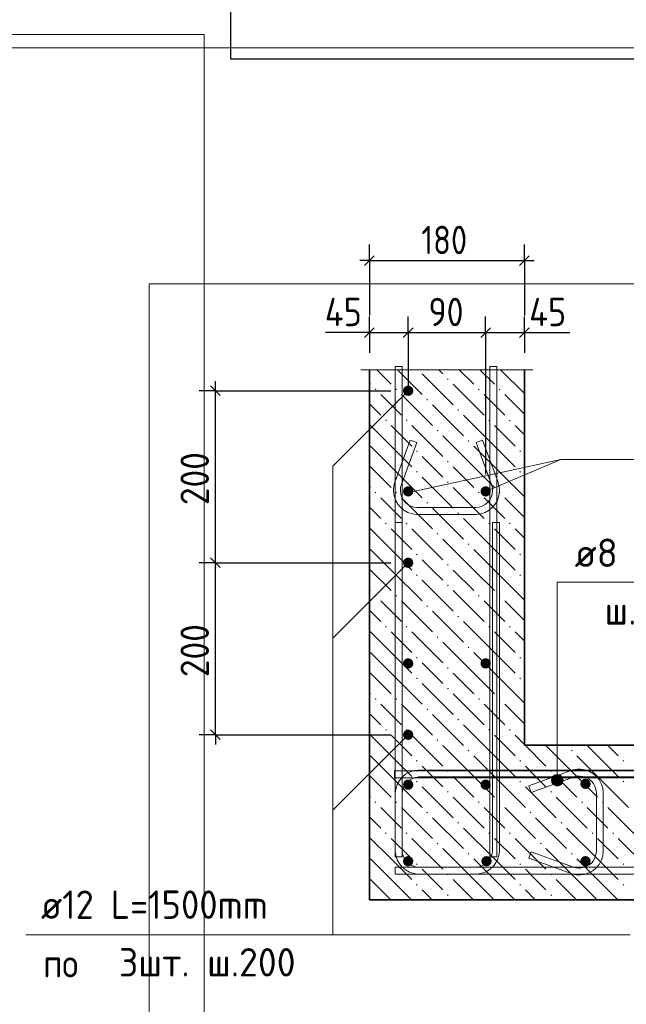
# Model space of a CAD drawing. Header units: millimetres. Extents: x 0 to 21005, y 0 to 14855.
# Tile 40 of 50: x 15589 to 17938, y 5873 to 9689. Entities that reach past the tile are written whole.
import ezdxf

# ---------------------------------------------------------------- set-up
doc = ezdxf.new("R2010")
doc.units = ezdxf.units.MM
doc.linetypes.add('______2', pattern=[135, 100, -35])
for name, color, linetype, lineweight in [('Standard', 7, 'Continuous', 25), ('Выпуски арматуры Г-обр.', 7, 'Continuous', 25), ('Позиционная метка линия выноска', 7, 'Continuous', 13), ('Стена фоновая арматура У1', 7, 'Continuous', 25), ('Стена фоновая арматура Х1', 7, 'Continuous', 25), ('Стена фоновая затяжка С-обр.', 7, 'Continuous', 25), ('Стена Хомут', 7, 'Continuous', 25)]:
    doc.layers.add(name, color=color, linetype=linetype, lineweight=lineweight)
doc.layers.add('ЖБ Стена верхний уровень', color=7, linetype='Continuous', lineweight=25, true_color=0x006e00)
doc.layers.add('Размерная выноска', color=7, linetype='Continuous')
doc.styles.add('ISOCPEUR', font='txt')

msp = doc.modelspace()

# ---------------------------------------------------------------- hatches: boundary and pattern name
at = {"layer": 'Выпуски арматуры Г-обр.', "linetype": 'Continuous', "lineweight": 13, "transparency": 33554687}
for points in [[(17113.4, 8250.9), (17111.8, 8258.5), (17107.5, 8265), (17101, 8269.4), (17093.4, 8270.9), (17085.7, 8269.4), (17079.2, 8265), (17074.9, 8258.5), (17073.4, 8250.9), (17074.9, 8243.2), (17079.2, 8236.7), (17085.7, 8232.4), (17093.4, 8230.9), (17101, 8232.4), (17107.5, 8236.7), (17111.8, 8243.2)], [(17113.4, 7584.2), (17111.8, 7591.9), (17107.5, 7598.4), (17101, 7602.7), (17093.4, 7604.2), (17085.7, 7602.7), (17079.2, 7598.4), (17074.9, 7591.9), (17073.4, 7584.2), (17074.9, 7576.6), (17079.2, 7570.1), (17085.7, 7565.7), (17093.4, 7564.2), (17101, 7565.7), (17107.5, 7570.1), (17111.8, 7576.6)], [(17113.4, 6917.6), (17111.8, 6925.2), (17107.5, 6931.7), (17101, 6936), (17093.4, 6937.6), (17085.7, 6936), (17079.2, 6931.7), (17074.9, 6925.2), (17073.4, 6917.6), (17074.9, 6909.9), (17079.2, 6903.4), (17085.7, 6899.1), (17093.4, 6897.6), (17101, 6899.1), (17107.5, 6903.4), (17111.8, 6909.9)]]:
    msp.add_hatch(color=7, dxfattribs=at).paths.add_polyline_path(points)
at = {"layer": 'ЖБ Стена верхний уровень', "linetype": 'Continuous', "lineweight": 18, "transparency": 33554687}
for points in [[(17243.8, 8296.2), (17247.1, 8299.5), (17250.3, 8296.2), (17247.1, 8293)], [(16963.8, 8256.2), (16967.1, 8259.5), (16970.3, 8256.2), (16967.1, 8253)], [(17043.8, 8256.2), (17047.1, 8259.5), (17050.3, 8256.2), (17047.1, 8253)], [(17363.8, 8256.2), (17367.1, 8259.5), (17370.3, 8256.2), (17367.1, 8253)], [(17443.8, 8256.2), (17447.1, 8259.5), (17450.3, 8256.2), (17447.1, 8253)], [(17163.8, 8216.2), (17167.1, 8219.5), (17170.3, 8216.2), (17167.1, 8213)], [(17283.8, 8176.2), (17287.1, 8179.5), (17290.3, 8176.2), (17287.1, 8173)], [(17003.8, 8136.2), (17007.1, 8139.5), (17010.3, 8136.2), (17007.1, 8133)], [(17083.8, 8136.2), (17087.1, 8139.5), (17090.3, 8136.2), (17087.1, 8133)], [(17403.8, 8136.2), (17407.1, 8139.5), (17410.3, 8136.2), (17407.1, 8133)], [(17483.8, 8136.2), (17487.1, 8139.5), (17490.3, 8136.2), (17487.1, 8133)], [(17203.8, 8096.2), (17207.1, 8099.5), (17210.3, 8096.2), (17207.1, 8093)], [(17323.8, 8056.2), (17327.1, 8059.5), (17330.3, 8056.2), (17327.1, 8053)], [(17123.8, 8016.2), (17127.1, 8019.5), (17130.3, 8016.2), (17127.1, 8013)], [(17523.8, 8016.2), (17527.1, 8019.5), (17530.3, 8016.2), (17527.1, 8013)], [(17243.8, 7976.2), (17247.1, 7979.5), (17250.3, 7976.2), (17247.1, 7973)], [(17123.8, 7936.2), (17127.1, 7939.5), (17130.3, 7936.2), (17127.1, 7933)], [(17523.8, 7936.2), (17527.1, 7939.5), (17530.3, 7936.2), (17527.1, 7933)], [(17243.8, 7896.2), (17247.1, 7899.5), (17250.3, 7896.2), (17247.1, 7893)], [(16963.8, 7856.2), (16967.1, 7859.5), (16970.3, 7856.2), (16967.1, 7853)], [(17043.8, 7856.2), (17047.1, 7859.5), (17050.3, 7856.2), (17047.1, 7853)], [(17363.8, 7856.2), (17367.1, 7859.5), (17370.3, 7856.2), (17367.1, 7853)], [(17443.8, 7856.2), (17447.1, 7859.5), (17450.3, 7856.2), (17447.1, 7853)], [(17163.8, 7816.2), (17167.1, 7819.5), (17170.3, 7816.2), (17167.1, 7813)], [(17283.8, 7776.2), (17287.1, 7779.5), (17290.3, 7776.2), (17287.1, 7773)], [(17003.8, 7736.2), (17007.1, 7739.5), (17010.3, 7736.2), (17007.1, 7733)], [(17083.8, 7736.2), (17087.1, 7739.5), (17090.3, 7736.2), (17087.1, 7733)], [(17403.8, 7736.2), (17407.1, 7739.5), (17410.3, 7736.2), (17407.1, 7733)], [(17483.8, 7736.2), (17487.1, 7739.5), (17490.3, 7736.2), (17487.1, 7733)], [(17203.8, 7696.2), (17207.1, 7699.5), (17210.3, 7696.2), (17207.1, 7693)], [(17323.8, 7656.2), (17327.1, 7659.5), (17330.3, 7656.2), (17327.1, 7653)], [(17123.8, 7616.2), (17127.1, 7619.5), (17130.3, 7616.2), (17127.1, 7613)], [(17523.8, 7616.2), (17527.1, 7619.5), (17530.3, 7616.2), (17527.1, 7613)], [(17243.8, 7576.2), (17247.1, 7579.5), (17250.3, 7576.2), (17247.1, 7573)], [(17123.8, 7536.2), (17127.1, 7539.5), (17130.3, 7536.2), (17127.1, 7533)], [(17523.8, 7536.2), (17527.1, 7539.5), (17530.3, 7536.2), (17527.1, 7533)], [(17243.8, 7496.2), (17247.1, 7499.5), (17250.3, 7496.2), (17247.1, 7493)], [(16963.8, 7456.2), (16967.1, 7459.5), (16970.3, 7456.2), (16967.1, 7453)], [(17043.8, 7456.2), (17047.1, 7459.5), (17050.3, 7456.2), (17047.1, 7453)], [(17363.8, 7456.2), (17367.1, 7459.5), (17370.3, 7456.2), (17367.1, 7453)], [(17443.8, 7456.2), (17447.1, 7459.5), (17450.3, 7456.2), (17447.1, 7453)], [(17163.8, 7416.2), (17167.1, 7419.5), (17170.3, 7416.2), (17167.1, 7413)], [(17283.8, 7376.2), (17287.1, 7379.5), (17290.3, 7376.2), (17287.1, 7373)], [(17003.8, 7336.2), (17007.1, 7339.5), (17010.3, 7336.2), (17007.1, 7333)], [(17083.8, 7336.2), (17087.1, 7339.5), (17090.3, 7336.2), (17087.1, 7333)], [(17403.8, 7336.2), (17407.1, 7339.5), (17410.3, 7336.2), (17407.1, 7333)], [(17483.8, 7336.2), (17487.1, 7339.5), (17490.3, 7336.2), (17487.1, 7333)], [(17203.8, 7296.2), (17207.1, 7299.5), (17210.3, 7296.2), (17207.1, 7293)], [(17323.8, 7256.2), (17327.1, 7259.5), (17330.3, 7256.2), (17327.1, 7253)], [(17123.8, 7216.2), (17127.1, 7219.5), (17130.3, 7216.2), (17127.1, 7213)], [(17523.8, 7216.2), (17527.1, 7219.5), (17530.3, 7216.2), (17527.1, 7213)], [(17243.8, 7176.2), (17247.1, 7179.5), (17250.3, 7176.2), (17247.1, 7173)], [(17123.8, 7136.2), (17127.1, 7139.5), (17130.3, 7136.2), (17127.1, 7133)], [(17523.8, 7136.2), (17527.1, 7139.5), (17530.3, 7136.2), (17527.1, 7133)], [(17243.8, 7096.2), (17247.1, 7099.5), (17250.3, 7096.2), (17247.1, 7093)], [(16963.8, 7056.2), (16967.1, 7059.5), (16970.3, 7056.2), (16967.1, 7053)], [(17043.8, 7056.2), (17047.1, 7059.5), (17050.3, 7056.2), (17047.1, 7053)], [(17363.8, 7056.2), (17367.1, 7059.5), (17370.3, 7056.2), (17367.1, 7053)], [(17443.8, 7056.2), (17447.1, 7059.5), (17450.3, 7056.2), (17447.1, 7053)], [(17163.8, 7016.2), (17167.1, 7019.5), (17170.3, 7016.2), (17167.1, 7013)], [(17283.8, 6976.2), (17287.1, 6979.5), (17290.3, 6976.2), (17287.1, 6973)], [(17003.8, 6936.2), (17007.1, 6939.5), (17010.3, 6936.2), (17007.1, 6933)], [(17083.8, 6936.2), (17087.1, 6939.5), (17090.3, 6936.2), (17087.1, 6933)], [(17403.8, 6936.2), (17407.1, 6939.5), (17410.3, 6936.2), (17407.1, 6933)], [(17483.8, 6936.2), (17487.1, 6939.5), (17490.3, 6936.2), (17487.1, 6933)], [(17203.8, 6896.2), (17207.1, 6899.5), (17210.3, 6896.2), (17207.1, 6893)], [(17323.8, 6856.2), (17327.1, 6859.5), (17330.3, 6856.2), (17327.1, 6853)], [(17723.8, 6856.2), (17727.1, 6859.5), (17730.3, 6856.2), (17727.1, 6853)], [(17123.8, 6816.2), (17127.1, 6819.5), (17130.3, 6816.2), (17127.1, 6813)], [(17523.8, 6816.2), (17527.1, 6819.5), (17530.3, 6816.2), (17527.1, 6813)], [(17923.8, 6816.2), (17927.1, 6819.5), (17930.3, 6816.2), (17927.1, 6813)], [(17243.8, 6776.2), (17247.1, 6779.5), (17250.3, 6776.2), (17247.1, 6773)], [(17643.8, 6776.2), (17647.1, 6779.5), (17650.3, 6776.2), (17647.1, 6773)], [(17123.8, 6736.2), (17127.1, 6739.5), (17130.3, 6736.2), (17127.1, 6733)], [(17523.8, 6736.2), (17527.1, 6739.5), (17530.3, 6736.2), (17527.1, 6733)], [(17923.8, 6736.2), (17927.1, 6739.5), (17930.3, 6736.2), (17927.1, 6733)], [(17243.8, 6696.2), (17247.1, 6699.5), (17250.3, 6696.2), (17247.1, 6693)], [(17643.8, 6696.2), (17647.1, 6699.5), (17650.3, 6696.2), (17647.1, 6693)], [(16963.8, 6656.2), (16967.1, 6659.5), (16970.3, 6656.2), (16967.1, 6653)], [(17043.8, 6656.2), (17047.1, 6659.5), (17050.3, 6656.2), (17047.1, 6653)], [(17363.8, 6656.2), (17367.1, 6659.5), (17370.3, 6656.2), (17367.1, 6653)], [(17443.8, 6656.2), (17447.1, 6659.5), (17450.3, 6656.2), (17447.1, 6653)], [(17763.8, 6656.2), (17767.1, 6659.5), (17770.3, 6656.2), (17767.1, 6653)], [(17843.8, 6656.2), (17847.1, 6659.5), (17850.3, 6656.2), (17847.1, 6653)], [(17163.8, 6616.2), (17167.1, 6619.5), (17170.3, 6616.2), (17167.1, 6613)], [(17563.8, 6616.2), (17567.1, 6619.5), (17570.3, 6616.2), (17567.1, 6613)], [(17283.8, 6576.2), (17287.1, 6579.5), (17290.3, 6576.2), (17287.1, 6573)], [(17683.8, 6576.2), (17687.1, 6579.5), (17690.3, 6576.2), (17687.1, 6573)], [(17003.8, 6536.2), (17007.1, 6539.5), (17010.3, 6536.2), (17007.1, 6533)], [(17083.8, 6536.2), (17087.1, 6539.5), (17090.3, 6536.2), (17087.1, 6533)], [(17403.8, 6536.2), (17407.1, 6539.5), (17410.3, 6536.2), (17407.1, 6533)], [(17483.8, 6536.2), (17487.1, 6539.5), (17490.3, 6536.2), (17487.1, 6533)], [(17803.8, 6536.2), (17807.1, 6539.5), (17810.3, 6536.2), (17807.1, 6533)], [(17883.8, 6536.2), (17887.1, 6539.5), (17890.3, 6536.2), (17887.1, 6533)], [(17203.8, 6496.2), (17207.1, 6499.5), (17210.3, 6496.2), (17207.1, 6493)], [(17603.8, 6496.2), (17607.1, 6499.5), (17610.3, 6496.2), (17607.1, 6493)], [(17323.8, 6456.2), (17327.1, 6459.5), (17330.3, 6456.2), (17327.1, 6453)], [(17723.8, 6456.2), (17727.1, 6459.5), (17730.3, 6456.2), (17727.1, 6453)], [(17123.8, 6416.2), (17127.1, 6419.5), (17130.3, 6416.2), (17127.1, 6413)], [(17523.8, 6416.2), (17527.1, 6419.5), (17530.3, 6416.2), (17527.1, 6413)], [(17923.8, 6416.2), (17927.1, 6419.5), (17930.3, 6416.2), (17927.1, 6413)], [(17243.8, 6376.2), (17247.1, 6379.5), (17250.3, 6376.2), (17247.1, 6373)], [(17643.8, 6376.2), (17647.1, 6379.5), (17650.3, 6376.2), (17647.1, 6373)], [(17123.8, 6336.2), (17127.1, 6339.5), (17130.3, 6336.2), (17127.1, 6333)], [(17523.8, 6336.2), (17527.1, 6339.5), (17530.3, 6336.2), (17527.1, 6333)], [(17923.8, 6336.2), (17927.1, 6339.5), (17930.3, 6336.2), (17927.1, 6333)], [(17243.8, 6296.2), (17247.1, 6299.5), (17250.3, 6296.2), (17247.1, 6293)], [(17643.8, 6296.2), (17647.1, 6299.5), (17650.3, 6296.2), (17647.1, 6293)]]:
    msp.add_hatch(color=7, dxfattribs=at).paths.add_polyline_path(points, flags=16)
at = {"layer": 'Позиционная метка линия выноска', "linetype": 'Continuous', "lineweight": 13, "transparency": 33554687}
for points in [[(17682.2, 6760.5), (17659.7, 6760.5), (17651.6, 6752.4)], [(17682.2, 6760.5), (17651.6, 6752.4), (17690.2, 6752.4)], [(17659.7, 6760.5), (17682.2, 6760.5), (17670.9, 6763.7)], [(17690.2, 6752.4), (17651.6, 6752.4), (17648.4, 6741.2)], [(17690.2, 6752.4), (17648.4, 6741.2), (17693.4, 6741.2)], [(17693.4, 6741.2), (17648.4, 6741.2), (17651.6, 6729.9)], [(17693.4, 6741.2), (17651.6, 6729.9), (17690.2, 6729.9)], [(17690.2, 6729.9), (17651.6, 6729.9), (17659.7, 6721.8)], [(17690.2, 6729.9), (17659.7, 6721.8), (17682.2, 6721.8)], [(17682.2, 6721.8), (17659.7, 6721.8), (17670.9, 6718.7)]]:
    msp.add_hatch(color=7, dxfattribs=at).paths.add_polyline_path(points)
at = {"layer": 'Стена фоновая арматура Х1', "linetype": 'Continuous', "lineweight": 18, "transparency": 33554687}
for points in [[(17113.4, 7860.9), (17111.8, 7868.5), (17107.5, 7875), (17101, 7879.4), (17093.4, 7880.9), (17085.7, 7879.4), (17079.2, 7875), (17074.9, 7868.5), (17073.4, 7860.9), (17074.9, 7853.2), (17079.2, 7846.7), (17085.7, 7842.4), (17093.4, 7840.9), (17101, 7842.4), (17107.5, 7846.7), (17111.8, 7853.2)], [(17413.4, 7860.9), (17411.8, 7868.5), (17407.5, 7875), (17401, 7879.4), (17393.4, 7880.9), (17385.7, 7879.4), (17379.2, 7875), (17374.9, 7868.5), (17373.4, 7860.9), (17374.9, 7853.2), (17379.2, 7846.7), (17385.7, 7842.4), (17393.4, 7840.9), (17401, 7842.4), (17407.5, 7846.7), (17411.8, 7853.2)], [(17113.4, 7194.2), (17111.8, 7201.9), (17107.5, 7208.4), (17101, 7212.7), (17093.4, 7214.2), (17085.7, 7212.7), (17079.2, 7208.4), (17074.9, 7201.9), (17073.4, 7194.2), (17074.9, 7186.6), (17079.2, 7180.1), (17085.7, 7175.7), (17093.4, 7174.2), (17101, 7175.7), (17107.5, 7180.1), (17111.8, 7186.6)], [(17413.4, 7194.2), (17411.8, 7201.9), (17407.5, 7208.4), (17401, 7212.7), (17393.4, 7214.2), (17385.7, 7212.7), (17379.2, 7208.4), (17374.9, 7201.9), (17373.4, 7194.2), (17374.9, 7186.6), (17379.2, 7180.1), (17385.7, 7175.7), (17393.4, 7174.2), (17401, 7175.7), (17407.5, 7180.1), (17411.8, 7186.6)], [(17113.4, 6724.2), (17111.9, 6731.8), (17107.5, 6738.3), (17101, 6742.7), (17093.4, 6744.2), (17085.7, 6742.7), (17079.2, 6738.3), (17074.9, 6731.8), (17073.4, 6724.2), (17074.9, 6716.5), (17079.2, 6710), (17085.7, 6705.7), (17093.4, 6704.2), (17101, 6705.7), (17107.5, 6710), (17111.9, 6716.5)], [(17413.4, 6724.2), (17411.8, 6731.8), (17407.5, 6738.3), (17401, 6742.7), (17393.4, 6744.2), (17385.7, 6742.7), (17379.2, 6738.3), (17374.9, 6731.8), (17373.4, 6724.2), (17374.9, 6716.5), (17379.2, 6710), (17385.7, 6705.7), (17393.4, 6704.2), (17401, 6705.7), (17407.5, 6710), (17411.8, 6716.5)], [(17800, 6727.5), (17798.5, 6735.2), (17794.2, 6741.6), (17787.7, 6746), (17780, 6747.5), (17772.4, 6746), (17765.9, 6741.6), (17761.6, 6735.2), (17760, 6727.5), (17761.6, 6719.9), (17765.9, 6713.4), (17772.4, 6709), (17780, 6707.5), (17787.7, 6709), (17794.2, 6713.4), (17798.5, 6719.9)], [(17113.4, 6427.5), (17111.9, 6435.2), (17107.5, 6441.7), (17101, 6446), (17093.4, 6447.5), (17085.7, 6446), (17079.2, 6441.7), (17074.9, 6435.2), (17073.4, 6427.5), (17074.9, 6419.9), (17079.2, 6413.4), (17085.7, 6409), (17093.4, 6407.5), (17101, 6409), (17107.5, 6413.4), (17111.9, 6419.9)], [(17416.7, 6427.5), (17415.2, 6435.2), (17410.8, 6441.7), (17404.4, 6446), (17396.7, 6447.5), (17389.1, 6446), (17382.6, 6441.7), (17378.2, 6435.2), (17376.7, 6427.5), (17378.2, 6419.9), (17382.6, 6413.4), (17389.1, 6409), (17396.7, 6407.5), (17404.4, 6409), (17410.8, 6413.4), (17415.2, 6419.9)], [(17800, 6427.5), (17798.5, 6435.2), (17794.2, 6441.7), (17787.7, 6446), (17780, 6447.5), (17772.4, 6446), (17765.9, 6441.7), (17761.6, 6435.2), (17760, 6427.5), (17761.6, 6419.9), (17765.9, 6413.4), (17772.4, 6409), (17780, 6407.5), (17787.7, 6409), (17794.2, 6413.4), (17798.5, 6419.9)]]:
    msp.add_hatch(color=7, dxfattribs=at).paths.add_polyline_path(points)

# ---------------------------------------------------------------- linework, layer by layer
at = {"layer": 'Standard', "color": 251, "linetype": 'Continuous', "lineweight": -3, "true_color": 0x656565, "transparency": 33554687}
for p, q in [((16943.4, 8755.3), (16943.4, 8817.8)), ((17543.4, 8755.3), (17543.4, 8817.8)), ((16943.4, 8755.3), (16943.4, 8692.8)), ((16943.4, 8755.3), (16943.4, 8542.8)), ((17543.4, 8755.3), (17543.4, 8692.8)), ((17543.4, 8755.3), (17543.4, 8542.8)), ((16943.4, 8476.2), (16943.4, 8538.7)), ((17093.4, 8476.2), (17093.4, 8538.7)), ((17393.4, 8476.2), (17393.4, 8538.7)), ((17543.4, 8476.2), (17543.4, 8538.7)), ((16943.4, 8476.2), (16943.4, 8413.7)), ((16943.4, 8476.2), (16943.4, 8398.5)), ((17093.4, 8476.2), (17093.4, 8413.7)), ((17093.4, 8476.2), (17093.4, 8260.9)), ((17393.4, 8476.2), (17393.4, 8413.7)), ((17393.4, 8476.2), (17393.4, 7927.6)), ((17543.4, 8476.2), (17543.4, 8413.7)), ((17543.4, 8476.2), (17543.4, 8398.5)), ((16346.9, 8250.9), (16284.4, 8250.9)), ((16346.9, 8250.9), (16409.4, 8250.9)), ((16346.9, 8250.9), (17026.7, 8250.9)), ((16346.9, 7584.2), (16284.4, 7584.2)), ((16346.9, 7584.2), (16409.4, 7584.2)), ((16346.9, 7584.2), (17026.7, 7584.2)), ((16346.9, 6917.6), (16284.4, 6917.6)), ((16346.9, 6917.6), (16409.4, 6917.6)), ((16346.9, 6917.6), (17026.7, 6917.6))]:
    msp.add_line(p, q, dxfattribs=at)
at = {"layer": 'Standard', "color": 7, "linetype": 'Continuous', "lineweight": -3, "transparency": 33554687}
for p, q in [((16943.4, 8755.3), (16905.9, 8755.3)), ((16943.4, 8755.3), (17543.4, 8755.3)), ((17543.4, 8755.3), (17580.9, 8755.3)), ((16943.4, 8476.2), (16905.9, 8476.2)), ((16943.4, 8476.2), (17093.4, 8476.2)), ((17093.4, 8476.2), (17393.4, 8476.2)), ((17393.4, 8476.2), (17543.4, 8476.2)), ((17543.4, 8476.2), (17580.9, 8476.2)), ((16346.9, 8250.9), (16346.9, 8288.4)), ((16346.9, 7584.2), (16346.9, 8250.9)), ((16346.9, 6917.6), (16346.9, 6880.1))]:
    msp.add_line(p, q, dxfattribs=at)
at = {"layer": 'Standard', "color": 7, "linetype": 'Continuous', "lineweight": 25, "transparency": 33554687}
for p, q in [((16924.6, 8736.6), (16962.1, 8774.1)), ((17524.6, 8736.6), (17562.1, 8774.1)), ((16924.6, 8457.4), (16962.1, 8494.9)), ((17074.6, 8457.4), (17112.1, 8494.9)), ((17374.6, 8457.4), (17412.1, 8494.9)), ((17524.6, 8457.4), (17562.1, 8494.9)), ((16365.7, 8232.1), (16328.2, 8269.6)), ((16365.7, 7565.5), (16328.2, 7603)), ((16365.7, 6898.8), (16328.2, 6936.3))]:
    msp.add_line(p, q, dxfattribs=at)
at = {"layer": 'Standard', "color": 220, "linetype": 'Continuous', "lineweight": -3, "transparency": 33554687}
msp.add_lwpolyline([(20550.2, 14436.7), (16405.7, 14436.7), (16405.7, 9536.7), (20550.2, 9536.7), (20550.2, 14436.7)], dxfattribs=at)
at = {"layer": 'Standard', "color": 7, "linetype": 'Continuous', "lineweight": 13, "transparency": 33554687}
for points in [[(16303.2, 9631.2), (10646.3, 9631.2), (10646.3, 3974.3), (16303.2, 3974.3), (16303.2, 9631.2)], [(21005, 9580.2), (15383.9, 9580.2), (15383.9, 5165.5), (21005, 5165.5)]]:
    msp.add_lwpolyline(points, dxfattribs=at)
at = {"layer": 'Standard', "color": 254, "linetype": 'Continuous', "lineweight": 18, "true_color": 0xc4c4ff, "transparency": 33554687}
msp.add_lwpolyline([(16090.1, 5505.4), (20288.2, 5505.4), (20288.2, 8665.1), (16090.1, 8665.1), (16090.1, 5505.4)], dxfattribs=at)
at = {"layer": 'Standard', "color": 7, "linetype": 'Continuous', "lineweight": -3, "transparency": 33554687}
msp.add_lwpolyline([(16346.9, 6917.6), (16346.9, 7096.3), (16346.9, 7096.3), (16346.9, 7584.2)], dxfattribs=at)
at = {"layer": 'ЖБ Стена верхний уровень', "color": 7, "linetype": 'Continuous', "lineweight": 35, "transparency": 33554687}
for p, q in [((16943.4, 8331.8), (16943.4, 6877.5)), ((17543.4, 6877.5), (17543.4, 8331.8)), ((16943.4, 6877.5), (16943.4, 6277.5)), ((19954.9, 6877.5), (17543.4, 6877.5)), ((16943.4, 6277.5), (19954.9, 6277.5))]:
    msp.add_line(p, q, dxfattribs=at)
at = {"layer": 'ЖБ Стена верхний уровень', "color": 9, "linetype": 'Continuous', "lineweight": 18, "true_color": 0xc7c7c7, "transparency": 33554687}
for p, q in [((16971.5, 8331.8), (17027.1, 8276.2)), ((17051.5, 8331.8), (17147.1, 8236.2)), ((17227.1, 8316.2), (17211.5, 8331.8)), ((17291.5, 8331.8), (17347.1, 8276.2)), ((17371.5, 8331.8), (17427.1, 8276.2)), ((17451.5, 8331.8), (17543.4, 8239.9)), ((17147.1, 8316.2), (17267.1, 8196.2)), ((16943.4, 8279.9), (16947.1, 8276.2)), ((17267.1, 8276.2), (17387.1, 8156.2)), ((17027.1, 8196.2), (16987.1, 8236.2)), ((17067.1, 8236.2), (17187.1, 8116.2)), ((17427.1, 8196.2), (17387.1, 8236.2)), ((17467.1, 8236.2), (17543.4, 8159.9)), ((16943.4, 8199.9), (16987.1, 8156.2)), ((17067.1, 8156.2), (17027.1, 8196.2)), ((17187.1, 8196.2), (17307.1, 8076.2)), ((17467.1, 8156.2), (17427.1, 8196.2)), ((17427.1, 8036.2), (17307.1, 8156.2)), ((17027.1, 8036.2), (16943.4, 8119.9)), ((17027.1, 8116.2), (17107.1, 8036.2)), ((17107.1, 8116.2), (17227.1, 7996.2)), ((17427.1, 8116.2), (17507.1, 8036.2)), ((17507.1, 8116.2), (17543.4, 8079.9)), ((17347.1, 7956.2), (17227.1, 8076.2)), ((16947.1, 8036.2), (17027.1, 7956.2)), ((17027.1, 8036.2), (17107.1, 7956.2)), ((17347.1, 8036.2), (17427.1, 7956.2)), ((17427.1, 8036.2), (17507.1, 7956.2)), ((17187.1, 7956.2), (17147.1, 7996.2)), ((16947.1, 7956.2), (16943.4, 7959.9)), ((16947.1, 7956.2), (17027.1, 7876.2)), ((17027.1, 7956.2), (17147.1, 7836.2)), ((17227.1, 7916.2), (17187.1, 7956.2)), ((17267.1, 7956.2), (17347.1, 7876.2)), ((17347.1, 7956.2), (17427.1, 7876.2)), ((17427.1, 7956.2), (17543.4, 7839.9)), ((17147.1, 7916.2), (17267.1, 7796.2)), ((16943.4, 7879.9), (16947.1, 7876.2)), ((17267.1, 7876.2), (17387.1, 7756.2)), ((17027.1, 7796.2), (16987.1, 7836.2)), ((17067.1, 7836.2), (17187.1, 7716.2)), ((17427.1, 7796.2), (17387.1, 7836.2)), ((17467.1, 7836.2), (17543.4, 7759.9)), ((16943.4, 7799.9), (16987.1, 7756.2)), ((17067.1, 7756.2), (17027.1, 7796.2)), ((17187.1, 7796.2), (17307.1, 7676.2)), ((17467.1, 7756.2), (17427.1, 7796.2)), ((17427.1, 7636.2), (17307.1, 7756.2)), ((17027.1, 7636.2), (16943.4, 7719.9)), ((17027.1, 7716.2), (17107.1, 7636.2)), ((17107.1, 7716.2), (17227.1, 7596.2)), ((17427.1, 7716.2), (17507.1, 7636.2)), ((17507.1, 7716.2), (17543.4, 7679.9)), ((17347.1, 7556.2), (17227.1, 7676.2)), ((16947.1, 7636.2), (17027.1, 7556.2)), ((17027.1, 7636.2), (17107.1, 7556.2)), ((17347.1, 7636.2), (17427.1, 7556.2)), ((17427.1, 7636.2), (17507.1, 7556.2)), ((17187.1, 7556.2), (17147.1, 7596.2)), ((16947.1, 7556.2), (16943.4, 7559.9)), ((16947.1, 7556.2), (17027.1, 7476.2)), ((17027.1, 7556.2), (17147.1, 7436.2)), ((17227.1, 7516.2), (17187.1, 7556.2)), ((17267.1, 7556.2), (17347.1, 7476.2)), ((17347.1, 7556.2), (17427.1, 7476.2)), ((17427.1, 7556.2), (17543.4, 7439.9)), ((16943.4, 7479.9), (16947.1, 7476.2)), ((17147.1, 7516.2), (17267.1, 7396.2)), ((17267.1, 7476.2), (17387.1, 7356.2)), ((17027.1, 7396.2), (16987.1, 7436.2)), ((17067.1, 7436.2), (17187.1, 7316.2)), ((17427.1, 7396.2), (17387.1, 7436.2)), ((17467.1, 7436.2), (17543.4, 7359.9)), ((16943.4, 7399.9), (16987.1, 7356.2)), ((17067.1, 7356.2), (17027.1, 7396.2)), ((17187.1, 7396.2), (17307.1, 7276.2)), ((17467.1, 7356.2), (17427.1, 7396.2)), ((17427.1, 7236.2), (17307.1, 7356.2)), ((17027.1, 7236.2), (16943.4, 7319.9)), ((17027.1, 7316.2), (17107.1, 7236.2)), ((17107.1, 7316.2), (17227.1, 7196.2)), ((17427.1, 7316.2), (17507.1, 7236.2)), ((17507.1, 7316.2), (17543.4, 7279.9)), ((17347.1, 7156.2), (17227.1, 7276.2)), ((16947.1, 7236.2), (17027.1, 7156.2)), ((17027.1, 7236.2), (17107.1, 7156.2)), ((17347.1, 7236.2), (17427.1, 7156.2)), ((17427.1, 7236.2), (17507.1, 7156.2)), ((17187.1, 7156.2), (17147.1, 7196.2)), ((16947.1, 7156.2), (16943.4, 7159.9)), ((16947.1, 7156.2), (17027.1, 7076.2)), ((17027.1, 7156.2), (17147.1, 7036.2)), ((17227.1, 7116.2), (17187.1, 7156.2)), ((17267.1, 7156.2), (17347.1, 7076.2)), ((17347.1, 7156.2), (17427.1, 7076.2)), ((17427.1, 7156.2), (17543.4, 7039.9)), ((17147.1, 7116.2), (17267.1, 6996.2)), ((16943.4, 7079.9), (16947.1, 7076.2)), ((17267.1, 7076.2), (17387.1, 6956.2)), ((17027.1, 6996.2), (16987.1, 7036.2)), ((17067.1, 7036.2), (17187.1, 6916.2)), ((17427.1, 6996.2), (17387.1, 7036.2)), ((17467.1, 7036.2), (17543.4, 6959.9)), ((16943.4, 6999.9), (16987.1, 6956.2)), ((17067.1, 6956.2), (17027.1, 6996.2)), ((17187.1, 6996.2), (17305.8, 6877.5)), ((17467.1, 6956.2), (17427.1, 6996.2)), ((17385.8, 6877.5), (17307.1, 6956.2)), ((16985.8, 6877.5), (16943.4, 6919.9)), ((17027.1, 6916.2), (17065.8, 6877.5)), ((17107.1, 6916.2), (17145.8, 6877.5)), ((17427.1, 6916.2), (17465.8, 6877.5)), ((17507.1, 6916.2), (17543.4, 6879.9)), ((17027.1, 6836.2), (16985.8, 6877.5)), ((17065.8, 6877.5), (17107.1, 6836.2)), ((17145.8, 6877.5), (17227.1, 6796.2)), ((17347.1, 6756.2), (17227.1, 6876.2)), ((17305.8, 6877.5), (17307.1, 6876.2)), ((17427.1, 6836.2), (17385.8, 6877.5)), ((17465.8, 6877.5), (17507.1, 6836.2)), ((17545.8, 6877.5), (17627.1, 6796.2)), ((17747.1, 6756.2), (17627.1, 6876.2)), ((17705.8, 6877.5), (17707.1, 6876.2)), ((17827.1, 6836.2), (17785.8, 6877.5)), ((17865.8, 6877.5), (17907.1, 6836.2)), ((16947.1, 6836.2), (17027.1, 6756.2)), ((17027.1, 6836.2), (17107.1, 6756.2)), ((17347.1, 6836.2), (17427.1, 6756.2)), ((17427.1, 6836.2), (17507.1, 6756.2)), ((17747.1, 6836.2), (17827.1, 6756.2)), ((17827.1, 6836.2), (17907.1, 6756.2)), ((17187.1, 6756.2), (17147.1, 6796.2)), ((17587.1, 6756.2), (17547.1, 6796.2)), ((16947.1, 6756.2), (16943.4, 6759.9)), ((16947.1, 6756.2), (17027.1, 6676.2)), ((17027.1, 6756.2), (17147.1, 6636.2)), ((17227.1, 6716.2), (17187.1, 6756.2)), ((17267.1, 6756.2), (17347.1, 6676.2)), ((17347.1, 6756.2), (17427.1, 6676.2)), ((17427.1, 6756.2), (17547.1, 6636.2)), ((17627.1, 6716.2), (17587.1, 6756.2)), ((17667.1, 6756.2), (17747.1, 6676.2)), ((17747.1, 6756.2), (17827.1, 6676.2)), ((17827.1, 6756.2), (17947.1, 6636.2)), ((16943.4, 6679.9), (16947.1, 6676.2)), ((17147.1, 6716.2), (17267.1, 6596.2)), ((17547.1, 6716.2), (17667.1, 6596.2)), ((17267.1, 6676.2), (17387.1, 6556.2)), ((17667.1, 6676.2), (17787.1, 6556.2)), ((17027.1, 6596.2), (16987.1, 6636.2)), ((17067.1, 6636.2), (17187.1, 6516.2)), ((17427.1, 6596.2), (17387.1, 6636.2)), ((17467.1, 6636.2), (17587.1, 6516.2)), ((17827.1, 6596.2), (17787.1, 6636.2)), ((17867.1, 6636.2), (17987.1, 6516.2)), ((16943.4, 6599.9), (16987.1, 6556.2)), ((17067.1, 6556.2), (17027.1, 6596.2)), ((17187.1, 6596.2), (17307.1, 6476.2)), ((17467.1, 6556.2), (17427.1, 6596.2)), ((17587.1, 6596.2), (17707.1, 6476.2)), ((17867.1, 6556.2), (17827.1, 6596.2)), ((17427.1, 6436.2), (17307.1, 6556.2)), ((17827.1, 6436.2), (17707.1, 6556.2)), ((17027.1, 6436.2), (16943.4, 6519.9)), ((17027.1, 6516.2), (17107.1, 6436.2)), ((17107.1, 6516.2), (17227.1, 6396.2)), ((17427.1, 6516.2), (17507.1, 6436.2)), ((17507.1, 6516.2), (17627.1, 6396.2)), ((17827.1, 6516.2), (17907.1, 6436.2)), ((17907.1, 6516.2), (18027.1, 6396.2)), ((17347.1, 6356.2), (17227.1, 6476.2)), ((17747.1, 6356.2), (17627.1, 6476.2)), ((16947.1, 6436.2), (17027.1, 6356.2)), ((17027.1, 6436.2), (17107.1, 6356.2)), ((17347.1, 6436.2), (17427.1, 6356.2)), ((17427.1, 6436.2), (17507.1, 6356.2)), ((17747.1, 6436.2), (17827.1, 6356.2)), ((17827.1, 6436.2), (17907.1, 6356.2)), ((17187.1, 6356.2), (17147.1, 6396.2)), ((17587.1, 6356.2), (17547.1, 6396.2)), ((16947.1, 6356.2), (16943.4, 6359.9)), ((16947.1, 6356.2), (17025.8, 6277.5)), ((17027.1, 6356.2), (17105.8, 6277.5)), ((17227.1, 6316.2), (17187.1, 6356.2)), ((17267.1, 6356.2), (17345.8, 6277.5)), ((17347.1, 6356.2), (17425.8, 6277.5)), ((17427.1, 6356.2), (17505.8, 6277.5)), ((17627.1, 6316.2), (17587.1, 6356.2)), ((17667.1, 6356.2), (17745.8, 6277.5)), ((17747.1, 6356.2), (17825.8, 6277.5)), ((17827.1, 6356.2), (17905.8, 6277.5)), ((17147.1, 6316.2), (17185.8, 6277.5)), ((17547.1, 6316.2), (17585.8, 6277.5)), ((16943.4, 6279.9), (16945.8, 6277.5))]:
    msp.add_line(p, q, dxfattribs=at)
at = {"layer": 'Позиционная метка линия выноска', "color": 7, "linetype": 'Continuous', "lineweight": 13, "transparency": 33554687}
for p, q in [((17093.4, 8250.9), (16801.1, 7958.6)), ((17684.1, 7984.9), (17113.4, 7860.9)), ((17684.1, 7984.9), (17393.4, 7860.9)), ((20430.8, 7984.9), (17684.1, 7984.9)), ((16801.1, 7958.6), (16801.1, 6142.2)), ((17093.4, 7584.2), (16801.1, 7291.9)), ((16801.1, 7291.9), (16801.1, 6808.8)), ((17093.4, 6917.6), (16801.1, 6625.3)), ((17670.9, 6763.7), (17670.9, 6763.7)), ((17648.4, 6741.2), (17648.4, 6741.2)), ((17670.9, 6718.7), (17670.9, 6718.7)), ((17693.4, 6741.2), (17693.4, 6741.2)), ((16801.1, 6625.3), (16801.1, 6142.2)), ((15612.9, 6142.2), (17952.9, 6142.2))]:
    msp.add_line(p, q, dxfattribs=at)
msp.add_lwpolyline([(18704.2, 7509.3), (17670.9, 7509.3), (17670.9, 6741.2)], dxfattribs=at)
msp.add_circle((17670.9, 6741.2), 22.5, dxfattribs=at)
at = {"layer": 'Размерная выноска', "color": 7, "linetype": 'Continuous', "lineweight": -3, "transparency": 33554687}
for p, q in [((16943.4, 8476.2), (16773.4, 8476.2)), ((17543.4, 8476.2), (17720, 8476.2))]:
    msp.add_line(p, q, dxfattribs=at)
at = {"layer": 'Размерная выноска', "color": 7, "linetype": 'Continuous', "lineweight": 13, "transparency": 33554687}
msp.add_line((17576.7, 8331.8), (16910, 8331.8), dxfattribs=at)
at = {"layer": 'Стена фоновая арматура У1', "color": 7, "linetype": 'Continuous', "lineweight": 13, "transparency": 33554687}
for points in [[(17070, 8345.1), (17070, 6444.2), (17043.4, 6444.2), (17043.4, 8345.1), (17070, 8345.1)], [(17070, 8345.1), (17070, 6444.2), (17043.4, 6444.2), (17043.4, 8345.1), (17070, 8345.1)], [(17436.7, 8345.1), (17436.7, 6444.2), (17410, 6444.2), (17410, 8345.1), (17436.7, 8345.1)], [(17436.7, 8345.1), (17436.7, 6444.2), (17410, 6444.2), (17410, 8345.1), (17436.7, 8345.1)], [(19968.2, 6750.8), (17040, 6750.8), (17040, 6777.5), (19968.2, 6777.5), (19968.2, 6750.8)], [(19968.2, 6750.8), (17040, 6750.8), (17040, 6777.5), (19968.2, 6777.5), (19968.2, 6750.8)], [(19968.2, 6377.5), (17043.4, 6377.5), (17043.4, 6404.2), (19968.2, 6404.2), (19968.2, 6377.5)], [(19968.2, 6377.5), (17043.4, 6377.5), (17043.4, 6404.2), (19968.2, 6404.2), (19968.2, 6377.5)]]:
    msp.add_lwpolyline(points, dxfattribs=at)
at = {"layer": 'Стена фоновая затяжка С-обр.', "color": 98, "linetype": 'Continuous', "lineweight": 13, "true_color": 0x005000, "transparency": 33554687}
for points in [[(17381.7, 8059.9), (17441.3, 7896.1), (17442.5, 7892.6), (17443.5, 7888.9), (17444.4, 7885.1), (17445.2, 7881.3), (17445.8, 7877.6), (17446.2, 7873.7), (17446.5, 7869.9), (17446.6, 7866.1), (17446.6, 7860.7), (17444.3, 7844.5), (17438.7, 7827.5), (17430, 7811.9), (17419.3, 7799.1), (17406.5, 7788.4), (17390.9, 7779.6), (17373.9, 7774.1), (17357.7, 7771.8), (17125.5, 7771.8), (17109.2, 7774.1), (17092.3, 7779.6), (17076.7, 7788.4), (17063.9, 7799.1), (17053.2, 7811.9), (17044.4, 7827.5), (17038.8, 7844.5), (17036.6, 7860.7), (17036.6, 7866.1), (17036.7, 7869.9), (17037, 7873.7), (17037.4, 7877.6), (17038, 7881.3), (17038.7, 7885.1), (17039.6, 7888.9), (17040.7, 7892.6), (17041.9, 7896.1), (17101.5, 8059.9), (17126.6, 8050.8), (17067.1, 7887.4), (17066.2, 7884.7), (17065.4, 7882.1), (17064.8, 7879.4), (17064.3, 7876.7), (17063.8, 7874), (17063.5, 7871.3), (17063.3, 7868.5), (17063.3, 7865.7), (17063.3, 7862.6), (17064.9, 7850.5), (17069, 7838.3), (17075.2, 7827.1), (17082.8, 7818), (17091.9, 7810.4), (17103.1, 7804.2), (17115.3, 7800.1), (17127.4, 7798.5), (17355.8, 7798.5), (17367.9, 7800.1), (17380.1, 7804.2), (17391.3, 7810.4), (17400.4, 7818), (17408, 7827.1), (17414.2, 7838.3), (17418.2, 7850.5), (17419.9, 7862.6), (17419.9, 7865.7), (17419.8, 7868.5), (17419.6, 7871.3), (17419.3, 7874), (17418.9, 7876.7), (17418.4, 7879.4), (17417.7, 7882.1), (17417, 7884.7), (17416.1, 7887.4), (17356.6, 8050.8), (17381.7, 8059.9)], [(17381.7, 8059.9), (17441.3, 7896.1), (17442.5, 7892.6), (17443.5, 7888.9), (17444.4, 7885.1), (17445.2, 7881.3), (17445.8, 7877.6), (17446.2, 7873.7), (17446.5, 7869.9), (17446.6, 7866.1), (17446.6, 7860.7), (17444.3, 7844.5), (17438.7, 7827.5), (17430, 7811.9), (17419.3, 7799.1), (17406.5, 7788.4), (17390.9, 7779.6), (17373.9, 7774.1), (17357.7, 7771.8), (17125.5, 7771.8), (17109.2, 7774.1), (17092.3, 7779.6), (17076.7, 7788.4), (17063.9, 7799.1), (17053.2, 7811.9), (17044.4, 7827.5), (17038.8, 7844.5), (17036.6, 7860.7), (17036.6, 7866.1), (17036.7, 7869.9), (17037, 7873.7), (17037.4, 7877.6), (17038, 7881.3), (17038.7, 7885.1), (17039.6, 7888.9), (17040.7, 7892.6), (17041.9, 7896.1), (17101.5, 8059.9), (17126.6, 8050.8), (17067.1, 7887.4), (17066.2, 7884.7), (17065.4, 7882.1), (17064.8, 7879.4), (17064.3, 7876.7), (17063.8, 7874), (17063.5, 7871.3), (17063.3, 7868.5), (17063.3, 7865.7), (17063.3, 7862.6), (17064.9, 7850.5), (17069, 7838.3), (17075.2, 7827.1), (17082.8, 7818), (17091.9, 7810.4), (17103.1, 7804.2), (17115.3, 7800.1), (17127.4, 7798.5), (17355.8, 7798.5), (17367.9, 7800.1), (17380.1, 7804.2), (17391.3, 7810.4), (17400.4, 7818), (17408, 7827.1), (17414.2, 7838.3), (17418.2, 7850.5), (17419.9, 7862.6), (17419.9, 7865.7), (17419.8, 7868.5), (17419.6, 7871.3), (17419.3, 7874), (17418.9, 7876.7), (17418.4, 7879.4), (17417.7, 7882.1), (17417, 7884.7), (17416.1, 7887.4), (17356.6, 8050.8), (17381.7, 8059.9)], [(17381.7, 8059.9), (17441.3, 7896.1), (17442.5, 7892.6), (17443.5, 7888.9), (17444.4, 7885.1), (17445.2, 7881.3), (17445.8, 7877.6), (17446.2, 7873.7), (17446.5, 7869.9), (17446.6, 7866.1), (17446.6, 7860.7), (17444.3, 7844.5), (17438.7, 7827.5), (17430, 7811.9), (17419.3, 7799.1), (17406.5, 7788.4), (17390.9, 7779.6), (17373.9, 7774.1), (17357.7, 7771.8), (17125.5, 7771.8), (17109.2, 7774.1), (17092.3, 7779.6), (17076.7, 7788.4), (17063.9, 7799.1), (17053.2, 7811.9), (17044.4, 7827.5), (17038.8, 7844.5), (17036.6, 7860.7), (17036.6, 7866.1), (17036.7, 7869.9), (17037, 7873.7), (17037.4, 7877.6), (17038, 7881.3), (17038.7, 7885.1), (17039.6, 7888.9), (17040.7, 7892.6), (17041.9, 7896.1), (17101.5, 8059.9), (17126.6, 8050.8), (17067.1, 7887.4), (17066.2, 7884.7), (17065.4, 7882.1), (17064.8, 7879.4), (17064.3, 7876.7), (17063.8, 7874), (17063.5, 7871.3), (17063.3, 7868.5), (17063.3, 7865.7), (17063.3, 7862.6), (17064.9, 7850.5), (17069, 7838.3), (17075.2, 7827.1), (17082.8, 7818), (17091.9, 7810.4), (17103.1, 7804.2), (17115.3, 7800.1), (17127.4, 7798.5), (17355.8, 7798.5), (17367.9, 7800.1), (17380.1, 7804.2), (17391.3, 7810.4), (17400.4, 7818), (17408, 7827.1), (17414.2, 7838.3), (17418.2, 7850.5), (17419.9, 7862.6), (17419.9, 7865.7), (17419.8, 7868.5), (17419.6, 7871.3), (17419.3, 7874), (17418.9, 7876.7), (17418.4, 7879.4), (17417.7, 7882.1), (17417, 7884.7), (17416.1, 7887.4), (17356.6, 8050.8), (17381.7, 8059.9)], [(17570.1, 6464.3), (17733.5, 6404.8), (17736.2, 6403.9), (17738.8, 6403.2), (17741.5, 6402.5), (17744.2, 6402), (17746.9, 6401.6), (17749.6, 6401.3), (17752.4, 6401.1), (17755.2, 6401), (17758.3, 6401), (17770.4, 6402.6), (17782.6, 6406.7), (17793.8, 6412.9), (17802.9, 6420.5), (17810.5, 6429.6), (17816.7, 6440.8), (17820.7, 6453), (17822.4, 6465.1), (17822.4, 6693.5), (17820.7, 6705.6), (17816.7, 6717.8), (17810.5, 6729), (17802.9, 6738.1), (17793.8, 6745.7), (17782.6, 6751.9), (17770.4, 6756), (17758.3, 6757.6), (17755.2, 6757.6), (17752.4, 6757.5), (17749.6, 6757.3), (17746.9, 6757), (17744.2, 6756.6), (17741.5, 6756.1), (17738.8, 6755.4), (17736.2, 6754.7), (17733.5, 6753.8), (17570.1, 6694.3), (17560.9, 6719.4), (17724.7, 6779), (17728.3, 6780.2), (17732, 6781.2), (17735.8, 6782.1), (17739.5, 6782.9), (17743.3, 6783.5), (17747.2, 6783.9), (17751, 6784.2), (17754.8, 6784.3), (17760.2, 6784.3), (17776.4, 6782), (17793.4, 6776.4), (17809, 6767.7), (17821.8, 6757), (17832.5, 6744.2), (17841.2, 6728.6), (17846.8, 6711.6), (17849.1, 6695.4), (17849.1, 6463.2), (17846.8, 6447), (17841.2, 6430), (17832.5, 6414.4), (17821.8, 6401.6), (17809, 6390.9), (17793.4, 6382.1), (17776.4, 6376.6), (17760.2, 6374.3), (17754.8, 6374.3), (17751, 6374.4), (17747.2, 6374.7), (17743.3, 6375.1), (17739.5, 6375.7), (17735.8, 6376.5), (17732, 6377.4), (17728.3, 6378.4), (17724.7, 6379.6), (17560.9, 6439.2), (17570.1, 6464.3)], [(17570.1, 6464.3), (17733.5, 6404.8), (17736.2, 6403.9), (17738.8, 6403.2), (17741.5, 6402.5), (17744.2, 6402), (17746.9, 6401.6), (17749.6, 6401.3), (17752.4, 6401.1), (17755.2, 6401), (17758.3, 6401), (17770.4, 6402.6), (17782.6, 6406.7), (17793.8, 6412.9), (17802.9, 6420.5), (17810.5, 6429.6), (17816.7, 6440.8), (17820.7, 6453), (17822.4, 6465.1), (17822.4, 6693.5), (17820.7, 6705.6), (17816.7, 6717.8), (17810.5, 6729), (17802.9, 6738.1), (17793.8, 6745.7), (17782.6, 6751.9), (17770.4, 6756), (17758.3, 6757.6), (17755.2, 6757.6), (17752.4, 6757.5), (17749.6, 6757.3), (17746.9, 6757), (17744.2, 6756.6), (17741.5, 6756.1), (17738.8, 6755.4), (17736.2, 6754.7), (17733.5, 6753.8), (17570.1, 6694.3), (17560.9, 6719.4), (17724.7, 6779), (17728.3, 6780.2), (17732, 6781.2), (17735.8, 6782.1), (17739.5, 6782.9), (17743.3, 6783.5), (17747.2, 6783.9), (17751, 6784.2), (17754.8, 6784.3), (17760.2, 6784.3), (17776.4, 6782), (17793.4, 6776.4), (17809, 6767.7), (17821.8, 6757), (17832.5, 6744.2), (17841.2, 6728.6), (17846.8, 6711.6), (17849.1, 6695.4), (17849.1, 6463.2), (17846.8, 6447), (17841.2, 6430), (17832.5, 6414.4), (17821.8, 6401.6), (17809, 6390.9), (17793.4, 6382.1), (17776.4, 6376.6), (17760.2, 6374.3), (17754.8, 6374.3), (17751, 6374.4), (17747.2, 6374.7), (17743.3, 6375.1), (17739.5, 6375.7), (17735.8, 6376.5), (17732, 6377.4), (17728.3, 6378.4), (17724.7, 6379.6), (17560.9, 6439.2), (17570.1, 6464.3)]]:
    msp.add_lwpolyline(points, dxfattribs=at)
at = {"layer": 'Стена Хомут', "color": 36, "linetype": 'Continuous', "lineweight": 13, "true_color": 0x6e3c1e, "transparency": 33554687}
for points in [[(17070, 7740.1), (17070, 6468.3), (17071.7, 6456.2), (17075.8, 6444), (17082, 6432.8), (17089.6, 6423.8), (17098.7, 6416.2), (17109.9, 6409.9), (17122.1, 6405.9), (17134.2, 6404.2), (17355.9, 6404.2), (17368, 6405.9), (17380.2, 6409.9), (17391.4, 6416.2), (17400.5, 6423.8), (17408.1, 6432.8), (17414.3, 6444), (17418.4, 6456.2), (17420, 6468.3), (17420, 7740.1), (17446.7, 7740.1), (17446.7, 6466.4), (17444.4, 6450.2), (17438.9, 6433.2), (17430.1, 6417.7), (17419.4, 6404.8), (17406.6, 6394.1), (17391, 6385.4), (17374.1, 6379.8), (17357.8, 6377.5), (17132.3, 6377.5), (17116, 6379.8), (17099.1, 6385.4), (17083.5, 6394.1), (17070.7, 6404.8), (17060, 6417.7), (17051.2, 6433.2), (17045.6, 6450.2), (17043.4, 6466.4), (17043.4, 7740.1), (17070, 7740.1)], [(17070, 7740.1), (17070, 6468.3), (17071.7, 6456.2), (17075.8, 6444), (17082, 6432.8), (17089.6, 6423.8), (17098.7, 6416.2), (17109.9, 6409.9), (17122.1, 6405.9), (17134.2, 6404.2), (17355.9, 6404.2), (17368, 6405.9), (17380.2, 6409.9), (17391.4, 6416.2), (17400.5, 6423.8), (17408.1, 6432.8), (17414.3, 6444), (17418.4, 6456.2), (17420, 6468.3), (17420, 7740.1), (17446.7, 7740.1), (17446.7, 6466.4), (17444.4, 6450.2), (17438.9, 6433.2), (17430.1, 6417.7), (17419.4, 6404.8), (17406.6, 6394.1), (17391, 6385.4), (17374.1, 6379.8), (17357.8, 6377.5), (17132.3, 6377.5), (17116, 6379.8), (17099.1, 6385.4), (17083.5, 6394.1), (17070.7, 6404.8), (17060, 6417.7), (17051.2, 6433.2), (17045.6, 6450.2), (17043.4, 6466.4), (17043.4, 7740.1), (17070, 7740.1)], [(18406, 6377.5), (17132.3, 6377.5), (17116, 6379.8), (17099.1, 6385.4), (17083.5, 6394.1), (17070.7, 6404.8), (17059.9, 6417.7), (17051.2, 6433.2), (17045.6, 6450.2), (17043.4, 6466.4), (17043.4, 6691.9), (17045.6, 6708.2), (17051.2, 6725.1), (17059.9, 6740.7), (17070.7, 6753.6), (17083.5, 6764.3), (17099.1, 6773), (17116, 6778.6), (17132.3, 6780.9), (18406, 6780.9)], [(18406, 6377.5), (17132.3, 6377.5), (17116, 6379.8), (17099.1, 6385.4), (17083.5, 6394.1), (17070.7, 6404.8), (17059.9, 6417.7), (17051.2, 6433.2), (17045.6, 6450.2), (17043.4, 6466.4), (17043.4, 6691.9), (17045.6, 6708.2), (17051.2, 6725.1), (17059.9, 6740.7), (17070.7, 6753.6), (17083.5, 6764.3), (17099.1, 6773), (17116, 6778.6), (17132.3, 6780.9), (18406, 6780.9)], [(18406, 6754.2), (17134.1, 6754.2), (17122.1, 6752.5), (17109.9, 6748.5), (17098.7, 6742.2), (17089.6, 6734.6), (17082, 6725.5), (17075.7, 6714.3), (17071.7, 6702.1), (17070, 6690.1), (17070, 6468.3), (17071.7, 6456.2), (17075.7, 6444), (17082, 6432.8), (17089.6, 6423.8), (17098.7, 6416.2), (17109.9, 6409.9), (17122.1, 6405.9), (17134.1, 6404.2), (18406, 6404.2)], [(18406, 6754.2), (17134.1, 6754.2), (17122.1, 6752.5), (17109.9, 6748.5), (17098.7, 6742.2), (17089.6, 6734.6), (17082, 6725.5), (17075.7, 6714.3), (17071.7, 6702.1), (17070, 6690.1), (17070, 6468.3), (17071.7, 6456.2), (17075.7, 6444), (17082, 6432.8), (17089.6, 6423.8), (17098.7, 6416.2), (17109.9, 6409.9), (17122.1, 6405.9), (17134.1, 6404.2), (18406, 6404.2)]]:
    msp.add_lwpolyline(points, dxfattribs=at)

# ---------------------------------------------------------------- texts
at = {"layer": 'Standard', "color": 7, "linetype": 'Continuous', "lineweight": 25, "transparency": 33554687, "char_height": 110, "attachment_point": 7, "style": 'ISOCPEUR'}
for s, insert, width in [('\\W0.83;180', (17144.4, 8780.3), 254.286), ('\\W0.88;45', (16770.6, 8501.2), 213.398), ('\\W0.87;90', (17171.9, 8501.2), 201.966), ('\\W0.88;45', (17562.1, 8501.2), 213.398), ('\\W0.97;ш.400х400', (17853.5, 7344.6), 745.821), ('\\W0.87;по', (15680, 5977.2), 201.966)]:
    msp.add_mtext(s, dxfattribs=dict(at, insert=insert, width=width))
at = {"layer": 'Standard', "color": 7, "linetype": 'Continuous', "lineweight": 25, "transparency": 33554687, "char_height": 110, "width": 280.994, "attachment_point": 7, "rotation": 90, "style": 'ISOCPEUR'}
for insert in [(16321.9, 7807.6), (16321.9, 7140.9)]:
    msp.add_mtext('\\W0.91;200', dxfattribs=dict(at, insert=insert))
at = {"layer": 'Выпуски арматуры Г-обр.', "color": 7, "linetype": 'Continuous', "lineweight": 13, "transparency": 33554687, "insert": (15671, 6204.2), "char_height": 110, "width": 1052.191, "attachment_point": 7, "style": 'ISOCPEUR'}
msp.add_mtext('\\W0.94;ø12 L=1500mm ', dxfattribs=at)
at = {"layer": 'Выпуски арматуры Г-обр.', "color": 7, "linetype": '______2', "lineweight": 13, "transparency": 33554687, "insert": (15973.1, 5980.8), "char_height": 110, "width": 856.165, "attachment_point": 7, "style": 'ISOCPEUR'}
msp.add_mtext('\\W0.97;3шт. ш.200 ', dxfattribs=at)
at = {"layer": 'Стена фоновая затяжка С-обр.', "color": 7, "linetype": 'Continuous', "lineweight": 13, "transparency": 33554687, "insert": (17737.6, 7568), "char_height": 110, "width": 944.264, "attachment_point": 7, "style": 'ISOCPEUR'}
msp.add_mtext('\\W0.98;ø8 L=265mm ', dxfattribs=at)

doc.saveas('drawing.dxf')
